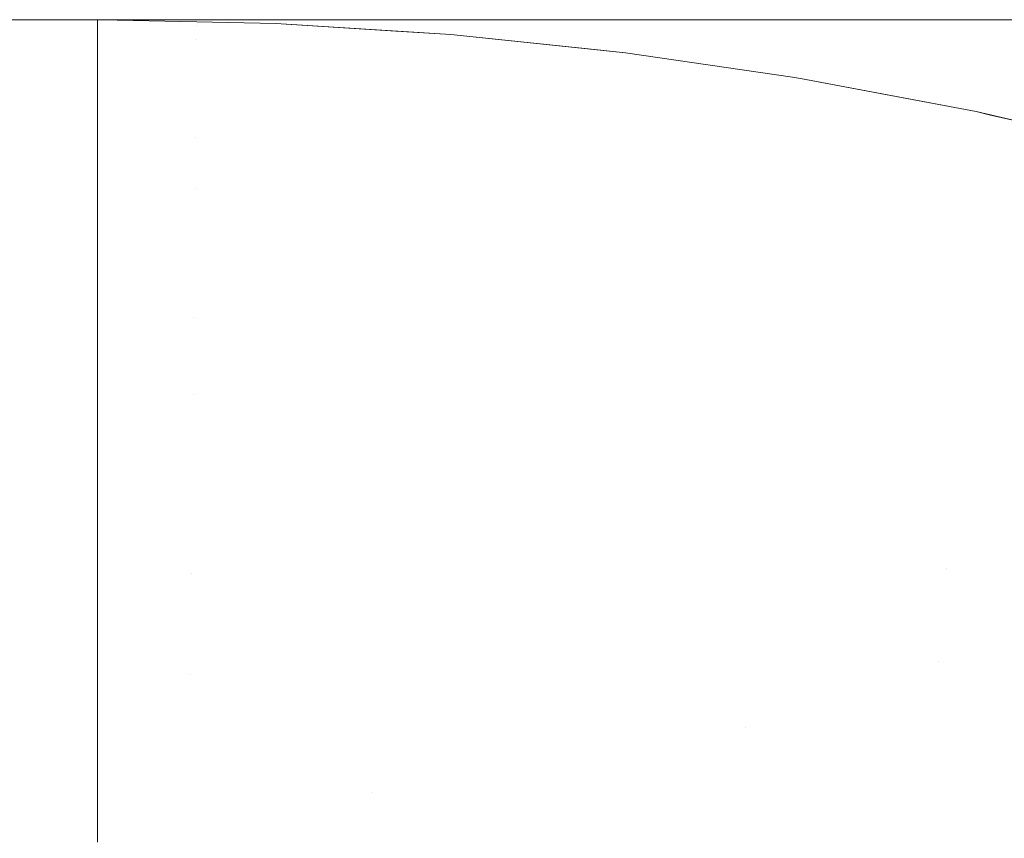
# Model space of a CAD drawing. Header units: centimetres. Extents: x -17.1 to 18.2, y 3.4 to 5.2.
# Tile 162 of 256: x -5.2986 to -5.28837, y 5.19171 to 5.20021. Entities that reach past the tile are written whole.
import ezdxf

# ---------------------------------------------------------------- set-up
doc = ezdxf.new("R2010")
doc.units = ezdxf.units.CM
doc.header["$LTSCALE"] = 2.54
doc.layers.add('Lucido design-1', color=7, linetype='Continuous')

# ---------------------------------------------------------------- blocks, each defined once
blk = doc.blocks.new('Gruppo-4-1')
at = {"color": 7, "linetype": 'Continuous', "lineweight": 9}
for points, invisible_edges in [([(18.147234, 5.200144, -1872.31239), (18.147234, 5.200212, -1872.315514), (-17.020308, 5.200212, -1872.315514), (-17.020308, 5.200144, -1872.31239)], 8), ([(-17.020308, 5.200144, -1872.918638), (-17.020308, 5.200212, -1872.915514), (-5.297794, 5.200212, -1872.915514), (-5.297794, 5.200144, -1872.918638)], 8), ([(-17.020308, 5.200212, -1872.315514), (6.292262, 5.200212, -1872.515514), (-5.165337, 5.200212, -1872.515514)], 9), ([(-5.165337, 5.200212, -1872.515514), (-5.16604, 5.200212, -1872.515517), (-17.020308, 5.200212, -1872.315514)], 10), ([(-5.16604, 5.200212, -1872.515517), (-5.16949, 5.200212, -1872.515612), (-17.020308, 5.200212, -1872.315514)], 10), ([(6.292262, 5.200212, -1872.515514), (-17.020308, 5.200212, -1872.315514), (18.147234, 5.200212, -1872.315514)], 9), ([(-17.020308, 5.200212, -1872.315514), (-5.173109, 5.200212, -1872.515859), (-5.173872, 5.200212, -1872.515942)], 9), ([(-5.16949, 5.200212, -1872.515612), (-5.173109, 5.200212, -1872.515859), (-17.020308, 5.200212, -1872.315514)], 10), ([(-5.173872, 5.200212, -1872.515942), (-5.176745, 5.200212, -1872.516257), (-17.020308, 5.200212, -1872.315514)], 10), ([(-5.176745, 5.200212, -1872.516257), (-5.180403, 5.200212, -1872.516812), (-17.020308, 5.200212, -1872.315514)], 10), ([(-5.180403, 5.200212, -1872.516812), (-5.184086, 5.200212, -1872.517528), (-17.020308, 5.200212, -1872.315514)], 10), ([(-5.184086, 5.200212, -1872.517528), (-5.1878, 5.200212, -1872.518411), (-17.020308, 5.200212, -1872.315514)], 10), ([(-5.1878, 5.200212, -1872.518411), (-5.191547, 5.200212, -1872.519469), (-17.020308, 5.200212, -1872.315514)], 10), ([(-5.191547, 5.200212, -1872.519469), (-5.195333, 5.200212, -1872.52071), (-17.020308, 5.200212, -1872.315514)], 10), ([(-5.195333, 5.200212, -1872.52071), (-5.19916, 5.200212, -1872.522144), (-17.020308, 5.200212, -1872.315514)], 10), ([(-5.19916, 5.200212, -1872.522144), (-5.203033, 5.200212, -1872.523784), (-17.020308, 5.200212, -1872.315514)], 10), ([(-5.203033, 5.200212, -1872.523784), (-5.206954, 5.200212, -1872.525642), (-17.020308, 5.200212, -1872.315514)], 10), ([(-5.206954, 5.200212, -1872.525642), (-5.210927, 5.200212, -1872.527734), (-17.020308, 5.200212, -1872.315514)], 10), ([(-5.210927, 5.200212, -1872.527734), (-5.214954, 5.200212, -1872.530076), (-17.020308, 5.200212, -1872.315514)], 10), ([(-5.214954, 5.200212, -1872.530076), (-5.219036, 5.200212, -1872.532687), (-17.020308, 5.200212, -1872.315514)], 10), ([(-5.219036, 5.200212, -1872.532687), (-5.223174, 5.200212, -1872.535588), (-17.020308, 5.200212, -1872.315514)], 10), ([(-5.223174, 5.200212, -1872.535588), (-5.227368, 5.200212, -1872.538801), (-17.020308, 5.200212, -1872.315514)], 10), ([(-17.020308, 5.200212, -1872.915514), (-5.293683, 5.200212, -1872.666071), (-5.293714, 5.200212, -1872.666284)], 9), ([(-5.227368, 5.200212, -1872.538801), (-5.231614, 5.200212, -1872.542352), (-17.020308, 5.200212, -1872.315514)], 10), ([(-17.020308, 5.200212, -1872.915514), (-5.291408, 5.200212, -1872.654162), (-5.293683, 5.200212, -1872.666071)], 9), ([(-5.293714, 5.200212, -1872.666284), (-5.295489, 5.200212, -1872.678362), (-17.020308, 5.200212, -1872.915514)], 10), ([(-5.231614, 5.200212, -1872.542352), (-5.235911, 5.200212, -1872.546267), (-17.020308, 5.200212, -1872.315514)], 10), ([(-17.020308, 5.200212, -1872.915514), (-5.288708, 5.200212, -1872.642714), (-5.291408, 5.200212, -1872.654162)], 9), ([(-5.235911, 5.200212, -1872.546267), (-5.240251, 5.200212, -1872.550574), (-17.020308, 5.200212, -1872.315514)], 10), ([(-17.020308, 5.200212, -1872.915514), (-5.297563, 5.200212, -1872.703689), (-5.297794, 5.200212, -1872.715514)], 9), ([(-17.020308, 5.200212, -1872.915514), (-5.28563, 5.200212, -1872.631791), (-5.288708, 5.200212, -1872.642714)], 9), ([(-17.020308, 5.200212, -1872.315514), (-5.253434, 5.200212, -1872.566163), (-5.25783, 5.200212, -1872.57235)], 9), ([(-5.240251, 5.200212, -1872.550574), (-5.244627, 5.200212, -1872.555306), (-17.020308, 5.200212, -1872.315514)], 10), ([(-17.020308, 5.200212, -1872.915514), (-5.296791, 5.200212, -1872.69094), (-5.297563, 5.200212, -1872.703689)], 9), ([(-5.297794, 5.200212, -1872.715514), (-5.297794, 5.200212, -1872.915514), (-17.020308, 5.200212, -1872.915514)], 8), ([(-17.020308, 5.200212, -1872.915514), (-5.282226, 5.200212, -1872.621439), (-5.28563, 5.200212, -1872.631791)], 9), ([(-5.25783, 5.200212, -1872.57235), (-5.262055, 5.200212, -1872.578864), (-17.020308, 5.200212, -1872.315514)], 10), ([(-5.262055, 5.200212, -1872.578864), (-5.265101, 5.200212, -1872.584026), (-5.26636, 5.200212, -1872.586159), (-17.020308, 5.200212, -1872.315514)], 12), ([(-5.244627, 5.200212, -1872.555306), (-5.244807, 5.200212, -1872.555518), (-5.249026, 5.200212, -1872.560491), (-17.020308, 5.200212, -1872.315514)], 12), ([(-17.020308, 5.200212, -1872.915514), (-5.295489, 5.200212, -1872.678362), (-5.296791, 5.200212, -1872.69094)], 9), ([(-17.020308, 5.200212, -1872.915514), (-5.278548, 5.200212, -1872.61169), (-5.282226, 5.200212, -1872.621439)], 9), ([(-5.249026, 5.200212, -1872.560491), (-5.253434, 5.200212, -1872.566163), (-17.020308, 5.200212, -1872.315514)], 10), ([(-17.020308, 5.200212, -1872.915514), (-17.020308, 5.200212, -1872.315514), (-5.274647, 5.200212, -1872.60256), (-5.278548, 5.200212, -1872.61169)], 10), ([(-5.26636, 5.200212, -1872.586159), (-5.27057, 5.200212, -1872.594052), (-17.020308, 5.200212, -1872.315514)], 10), ([(-5.27057, 5.200212, -1872.594052), (-5.274647, 5.200212, -1872.60256), (-17.020308, 5.200212, -1872.315514)], 10), ([(-5.297794, 5.200212, -1872.915514), (-5.297794, 5.200212, -1872.715514), (-5.297756, 5.200212, -1872.715514), (-5.297756, 5.200212, -1872.915514)], 4), ([(-5.297756, 5.200212, -1872.715514), (-5.297794, 5.200212, -1872.715514), (-5.297563, 5.200212, -1872.703689)], 8), ([(-5.29676, 5.200151, -1872.918638), (-5.297794, 5.200144, -1872.918638), (-5.297756, 5.200212, -1872.915514)], 11), ([(-5.297794, 5.200144, -1872.918638), (-5.297794, 5.200212, -1872.915514), (-5.297756, 5.200212, -1872.915514)], 8), ([(-5.29676, 5.20019, -1872.915514), (-5.297756, 5.200212, -1872.915514), (-5.297756, 5.200212, -1872.715514), (-5.29676, 5.20019, -1872.715514)], 10), ([(-5.29676, 5.20019, -1872.715514), (-5.297756, 5.200212, -1872.715514), (-5.297563, 5.200212, -1872.703689)], 10), ([(-5.297756, 5.200212, -1872.915514), (-5.29676, 5.20019, -1872.915514), (-5.29676, 5.200151, -1872.918638)], 10), ([(-5.297563, 5.200212, -1872.703689), (-5.296791, 5.200212, -1872.69094), (-5.292716, 5.2002, -1872.666668), (-5.29676, 5.20019, -1872.715514)], 14), ([(-5.296791, 5.200212, -1872.69094), (-5.295489, 5.200212, -1872.678362), (-5.293714, 5.200212, -1872.666284), (-5.292716, 5.2002, -1872.666668)], 12), ([(-5.292716, 5.2002, -1872.666668), (-5.291713, 5.200163, -1872.667052), (-5.295939, 5.200173, -1872.715514), (-5.29676, 5.20019, -1872.715514)], 11), ([(-5.29676, 5.20019, -1872.715514), (-5.295939, 5.200173, -1872.715514), (-5.295939, 5.200173, -1872.915514), (-5.29676, 5.20019, -1872.915514)], 10), ([(-5.29676, 5.20019, -1872.915514), (-5.295939, 5.200173, -1872.915514), (-5.295726, 5.200114, -1872.918638), (-5.29676, 5.200151, -1872.918638)], 14), ([(-5.295939, 5.200173, -1872.715514), (-5.294123, 5.200058, -1872.715514), (-5.294123, 5.200058, -1872.915514), (-5.294692, 5.200094, -1872.915514)], 10), ([(-5.294692, 5.200094, -1872.915514), (-5.295939, 5.200173, -1872.915514), (-5.295939, 5.200173, -1872.715514)], 10), ([(-5.294123, 5.200058, -1872.715514), (-5.295939, 5.200173, -1872.715514), (-5.291713, 5.200163, -1872.667052), (-5.290711, 5.200102, -1872.667436)], 14), ([(-5.294693, 5.200053, -1872.918638), (-5.295726, 5.200114, -1872.918638), (-5.295939, 5.200173, -1872.915514), (-5.294692, 5.200094, -1872.915514)], 11), ([(-5.292716, 5.2002, -1872.666668), (-5.293714, 5.200212, -1872.666284), (-5.293683, 5.200212, -1872.666071)], 9), ([(-5.292716, 5.2002, -1872.666668), (-5.293683, 5.200212, -1872.666071), (-5.291408, 5.200212, -1872.654162)], 9), ([(-5.281298, 5.2002, -1872.622132), (-5.292716, 5.2002, -1872.666668), (-5.291408, 5.200212, -1872.654162), (-5.288708, 5.200212, -1872.642714)], 11), ([(-5.281298, 5.2002, -1872.622132), (-5.280385, 5.200163, -1872.622867), (-5.291713, 5.200163, -1872.667052), (-5.292716, 5.2002, -1872.666668)], 15), ([(-5.290711, 5.200102, -1872.667436), (-5.291713, 5.200163, -1872.667052), (-5.280385, 5.200163, -1872.622867), (-5.279473, 5.200102, -1872.623601)], 15), ([(-5.288708, 5.200212, -1872.642714), (-5.28563, 5.200212, -1872.631791), (-5.282226, 5.200212, -1872.621439), (-5.281298, 5.2002, -1872.622132)], 12), ([(-17.020308, 5.200144, -1872.31239), (-17.020308, 5.200117, -1872.311152), (18.147234, 5.200117, -1872.311152), (18.147234, 5.200144, -1872.31239)], 10), ([(-5.297794, 5.200144, -1872.918638), (-5.297794, 5.200117, -1872.919876), (-17.020308, 5.200117, -1872.919876), (-17.020308, 5.200144, -1872.918638)], 10), ([(18.147234, 5.200117, -1872.311152), (-17.020308, 5.200117, -1872.311152), (-17.020308, 5.199831, -1872.306798), (18.147234, 5.199831, -1872.306798)], 5), ([(-5.297794, 5.200117, -1872.919876), (-5.297794, 5.199831, -1872.92423), (-17.020308, 5.199831, -1872.92423), (-17.020308, 5.199994, -1872.921756)], 10), ([(-17.020308, 5.199994, -1872.921756), (-17.020308, 5.200117, -1872.919876), (-5.297794, 5.200117, -1872.919876)], 10), ([(-5.29676, 5.200151, -1872.918638), (-5.296762, 5.200005, -1872.921758), (-5.297794, 5.200117, -1872.919876)], 11), ([(-5.297794, 5.200117, -1872.919876), (-5.297794, 5.200144, -1872.918638), (-5.29676, 5.200151, -1872.918638)], 10), ([(-5.297794, 5.199831, -1872.92423), (-5.297794, 5.200117, -1872.919876), (-5.296762, 5.200005, -1872.921758)], 10), ([(-5.29676, 5.200151, -1872.918638), (-5.295726, 5.200114, -1872.918638), (-5.295729, 5.199968, -1872.921758), (-5.296762, 5.200005, -1872.921758)], 15), ([(-5.294698, 5.199907, -1872.921758), (-5.295729, 5.199968, -1872.921758), (-5.295726, 5.200114, -1872.918638), (-5.294693, 5.200053, -1872.918638)], 15), ([(-5.294693, 5.200053, -1872.918638), (-5.293661, 5.199968, -1872.918638), (-5.293667, 5.199822, -1872.921758), (-5.294698, 5.199907, -1872.921758)], 15), ([(-5.294692, 5.200094, -1872.915514), (-5.294123, 5.200058, -1872.915514), (-5.293661, 5.199968, -1872.918638), (-5.294693, 5.200053, -1872.918638)], 14), ([(-5.290711, 5.200102, -1872.667436), (-5.289711, 5.200017, -1872.66782), (-5.294123, 5.200058, -1872.715514)], 11), ([(-5.292629, 5.199902, -1872.915514), (-5.294123, 5.200058, -1872.915514), (-5.294123, 5.200058, -1872.715514), (-5.292306, 5.199868, -1872.715514)], 10), ([(-5.292306, 5.199868, -1872.715514), (-5.294123, 5.200058, -1872.715514), (-5.289711, 5.200017, -1872.66782), (-5.288712, 5.199907, -1872.668203)], 14), ([(-5.292631, 5.199859, -1872.918638), (-5.293661, 5.199968, -1872.918638), (-5.294123, 5.200058, -1872.915514), (-5.292629, 5.199902, -1872.915514)], 11), ([(-5.279473, 5.200102, -1872.623601), (-5.278562, 5.200017, -1872.624335), (-5.289711, 5.200017, -1872.66782), (-5.290711, 5.200102, -1872.667436)], 15), ([(-5.296762, 5.200005, -1872.921758), (-5.296764, 5.199761, -1872.924868), (-5.297794, 5.199831, -1872.92423)], 11), ([(-5.296762, 5.200005, -1872.921758), (-5.295729, 5.199968, -1872.921758), (-5.295734, 5.199725, -1872.924868), (-5.296764, 5.199761, -1872.924868)], 15), ([(-5.294705, 5.199664, -1872.924868), (-5.295734, 5.199725, -1872.924868), (-5.295729, 5.199968, -1872.921758), (-5.294698, 5.199907, -1872.921758)], 15), ([(-5.292638, 5.199713, -1872.921758), (-5.293667, 5.199822, -1872.921758), (-5.293661, 5.199968, -1872.918638), (-5.292631, 5.199859, -1872.918638)], 15), ([(-5.288712, 5.199907, -1872.668203), (-5.289711, 5.200017, -1872.66782), (-5.278562, 5.200017, -1872.624335), (-5.277653, 5.199907, -1872.625067)], 15), ([(-5.294698, 5.199907, -1872.921758), (-5.293667, 5.199822, -1872.921758), (-5.293677, 5.199579, -1872.924868), (-5.294705, 5.199664, -1872.924868)], 15), ([(-5.292631, 5.199859, -1872.918638), (-5.291602, 5.199725, -1872.918638), (-5.291611, 5.199579, -1872.921758), (-5.292638, 5.199713, -1872.921758)], 15), ([(-5.292629, 5.199902, -1872.915514), (-5.292306, 5.199868, -1872.915514), (-5.291602, 5.199725, -1872.918638), (-5.292631, 5.199859, -1872.918638)], 14), ([(-5.292306, 5.199868, -1872.715514), (-5.292306, 5.199868, -1872.915514), (-5.292629, 5.199902, -1872.915514)], 9), ([(-5.288712, 5.199907, -1872.668203), (-5.287714, 5.199774, -1872.668586), (-5.292306, 5.199868, -1872.715514)], 11), ([(-5.290572, 5.199614, -1872.915514), (-5.292306, 5.199868, -1872.915514), (-5.292306, 5.199868, -1872.715514), (-5.290572, 5.199614, -1872.715514)], 10), ([(-5.290572, 5.199614, -1872.715514), (-5.292306, 5.199868, -1872.715514), (-5.287714, 5.199774, -1872.668586), (-5.286633, 5.199604, -1872.668982)], 14), ([(-5.290576, 5.199567, -1872.918638), (-5.291602, 5.199725, -1872.918638), (-5.292306, 5.199868, -1872.915514), (-5.290572, 5.199614, -1872.915514)], 11), ([(-5.277653, 5.199907, -1872.625067), (-5.276745, 5.199774, -1872.625798), (-5.287714, 5.199774, -1872.668586), (-5.288712, 5.199907, -1872.668203)], 15), ([(18.147234, 5.199831, -1872.306798), (-17.020308, 5.199831, -1872.306798), (-17.020308, 5.199356, -1872.302461), (18.147234, 5.199356, -1872.302461)], 5), ([(-5.297794, 5.199831, -1872.92423), (-5.297794, 5.199356, -1872.928567), (-17.020308, 5.199356, -1872.928567), (-17.020308, 5.199422, -1872.927964)], 10), ([(-17.020308, 5.199422, -1872.927964), (-17.020308, 5.199831, -1872.92423), (-5.297794, 5.199831, -1872.92423)], 10), ([(-5.296768, 5.199422, -1872.927965), (-5.297794, 5.199356, -1872.928567), (-5.297794, 5.199831, -1872.92423), (-5.296764, 5.199761, -1872.924868)], 13), ([(-5.296764, 5.199761, -1872.924868), (-5.295734, 5.199725, -1872.924868), (-5.295741, 5.199385, -1872.927965), (-5.296768, 5.199422, -1872.927965)], 15), ([(-5.292651, 5.19947, -1872.924868), (-5.293677, 5.199579, -1872.924868), (-5.293667, 5.199822, -1872.921758), (-5.292638, 5.199713, -1872.921758)], 15), ([(-5.294716, 5.199325, -1872.927965), (-5.295741, 5.199385, -1872.927965), (-5.295734, 5.199725, -1872.924868), (-5.294705, 5.199664, -1872.924868)], 15), ([(-5.294705, 5.199664, -1872.924868), (-5.293677, 5.199579, -1872.924868), (-5.293691, 5.19924, -1872.927965), (-5.294716, 5.199325, -1872.927965)], 15), ([(-5.292638, 5.199713, -1872.921758), (-5.291611, 5.199579, -1872.921758), (-5.291626, 5.199337, -1872.924868), (-5.292651, 5.19947, -1872.924868)], 15), ([(-5.290586, 5.199422, -1872.921758), (-5.291611, 5.199579, -1872.921758), (-5.291602, 5.199725, -1872.918638), (-5.290576, 5.199567, -1872.918638)], 15), ([(-5.292668, 5.199131, -1872.927965), (-5.293691, 5.19924, -1872.927965), (-5.293677, 5.199579, -1872.924868), (-5.292651, 5.19947, -1872.924868)], 15), ([(-5.290604, 5.19918, -1872.924868), (-5.291626, 5.199337, -1872.924868), (-5.291611, 5.199579, -1872.921758), (-5.290586, 5.199422, -1872.921758)], 15), ([(-5.290576, 5.199567, -1872.918638), (-5.289552, 5.199385, -1872.918638), (-5.289564, 5.19924, -1872.921758), (-5.290586, 5.199422, -1872.921758)], 15), ([(-5.290576, 5.199567, -1872.918638), (-5.290572, 5.199614, -1872.915514), (-5.290487, 5.199602, -1872.915514)], 9), ([(-5.290487, 5.199602, -1872.915514), (-5.288664, 5.199257, -1872.915514), (-5.289552, 5.199385, -1872.918638), (-5.290576, 5.199567, -1872.918638)], 14), ([(-5.290572, 5.199614, -1872.715514), (-5.290487, 5.199602, -1872.715514), (-5.290487, 5.199602, -1872.915514), (-5.290572, 5.199614, -1872.915514)], 10), ([(-5.287573, 5.199245, -1872.692344), (-5.290572, 5.199614, -1872.715514), (-5.286633, 5.199604, -1872.668982)], 11), ([(-5.287573, 5.199245, -1872.692344), (-5.290487, 5.199602, -1872.715514), (-5.290572, 5.199614, -1872.715514)], 9), ([(-5.288664, 5.199257, -1872.915514), (-5.290487, 5.199602, -1872.915514), (-5.290487, 5.199602, -1872.715514), (-5.28955, 5.199424, -1872.715514)], 10), ([(-5.287573, 5.199245, -1872.692344), (-5.28955, 5.199424, -1872.715514), (-5.290487, 5.199602, -1872.715514)], 9), ([(-5.292651, 5.19947, -1872.924868), (-5.291626, 5.199337, -1872.924868), (-5.291647, 5.198999, -1872.927965), (-5.292668, 5.199131, -1872.927965)], 15), ([(18.147234, 5.199356, -1872.302461), (-17.020308, 5.199356, -1872.302461), (-17.020308, 5.198693, -1872.298149), (18.147234, 5.198693, -1872.298149)], 5), ([(-17.020308, 5.199356, -1872.928567), (-5.297794, 5.199356, -1872.928567), (-5.297794, 5.198693, -1872.932879), (-17.020308, 5.198693, -1872.932879)], 5), ([(-5.297794, 5.199356, -1872.928567), (-5.296768, 5.199422, -1872.927965), (-5.296772, 5.198987, -1872.931044)], 11), ([(-5.296772, 5.198987, -1872.931044), (-5.297794, 5.198693, -1872.932879), (-5.297794, 5.199356, -1872.928567)], 9), ([(-5.296768, 5.199422, -1872.927965), (-5.295741, 5.199385, -1872.927965), (-5.29575, 5.19895, -1872.931044), (-5.296772, 5.198987, -1872.931044)], 15), ([(-5.294729, 5.19889, -1872.931044), (-5.29575, 5.19895, -1872.931044), (-5.295741, 5.199385, -1872.927965), (-5.294716, 5.199325, -1872.927965)], 15), ([(-5.290628, 5.198842, -1872.927965), (-5.291647, 5.198999, -1872.927965), (-5.291626, 5.199337, -1872.924868), (-5.290604, 5.19918, -1872.924868)], 15), ([(-5.290586, 5.199422, -1872.921758), (-5.289564, 5.19924, -1872.921758), (-5.289584, 5.198999, -1872.924868), (-5.290604, 5.19918, -1872.924868)], 15), ([(-5.288545, 5.199035, -1872.921758), (-5.289564, 5.19924, -1872.921758), (-5.289552, 5.199385, -1872.918638), (-5.288531, 5.19918, -1872.918638)], 15), ([(-5.288531, 5.19918, -1872.918638), (-5.289552, 5.199385, -1872.918638), (-5.288664, 5.199257, -1872.915514), (-5.288527, 5.199225, -1872.915514)], 11), ([(-5.28955, 5.199424, -1872.715514), (-5.288664, 5.199257, -1872.715514), (-5.288664, 5.199257, -1872.915514)], 10), ([(-5.28955, 5.199424, -1872.715514), (-5.287573, 5.199245, -1872.692344), (-5.287568, 5.199228, -1872.692354)], 11), ([(-5.287568, 5.199228, -1872.692354), (-5.288664, 5.199257, -1872.715514), (-5.28955, 5.199424, -1872.715514)], 9), ([(-5.294716, 5.199325, -1872.927965), (-5.293691, 5.19924, -1872.927965), (-5.293709, 5.198806, -1872.931044), (-5.294729, 5.19889, -1872.931044)], 15), ([(-5.292691, 5.198698, -1872.931044), (-5.293709, 5.198806, -1872.931044), (-5.293691, 5.19924, -1872.927965), (-5.292668, 5.199131, -1872.927965)], 15), ([(-5.288567, 5.198794, -1872.924868), (-5.289584, 5.198999, -1872.924868), (-5.289564, 5.19924, -1872.921758), (-5.288545, 5.199035, -1872.921758)], 15), ([(-5.288664, 5.199257, -1872.715514), (-5.286835, 5.198833, -1872.715514), (-5.286835, 5.198833, -1872.915514), (-5.288527, 5.199225, -1872.915514)], 10), ([(-5.288527, 5.199225, -1872.915514), (-5.288664, 5.199257, -1872.915514), (-5.288664, 5.199257, -1872.715514)], 10), ([(-5.287568, 5.199228, -1872.692354), (-5.286558, 5.198999, -1872.692545), (-5.286835, 5.198833, -1872.715514), (-5.288664, 5.199257, -1872.715514)], 11), ([(-5.292668, 5.199131, -1872.927965), (-5.291647, 5.198999, -1872.927965), (-5.291674, 5.198566, -1872.931044), (-5.292691, 5.198698, -1872.931044)], 15), ([(-5.290604, 5.19918, -1872.924868), (-5.289584, 5.198999, -1872.924868), (-5.289612, 5.198662, -1872.927965), (-5.290628, 5.198842, -1872.927965)], 15), ([(-5.288531, 5.19918, -1872.918638), (-5.287514, 5.19895, -1872.918638), (-5.287529, 5.198806, -1872.921758), (-5.288545, 5.199035, -1872.921758)], 15), ([(-5.288527, 5.199225, -1872.915514), (-5.286835, 5.198833, -1872.915514), (-5.287514, 5.19895, -1872.918638), (-5.288531, 5.19918, -1872.918638)], 14), ([(-5.288545, 5.199035, -1872.921758), (-5.287529, 5.198806, -1872.921758), (-5.287554, 5.198566, -1872.924868), (-5.288567, 5.198794, -1872.924868)], 15), ([(-5.296778, 5.198458, -1872.934101), (-5.297794, 5.198693, -1872.932879), (-5.296772, 5.198987, -1872.931044)], 11), ([(-5.296772, 5.198987, -1872.931044), (-5.29575, 5.19895, -1872.931044), (-5.295761, 5.198422, -1872.934101), (-5.296778, 5.198458, -1872.934101)], 15), ([(-5.294746, 5.198362, -1872.934101), (-5.295761, 5.198422, -1872.934101), (-5.29575, 5.19895, -1872.931044), (-5.294729, 5.19889, -1872.931044)], 15), ([(-5.29066, 5.19841, -1872.931044), (-5.291674, 5.198566, -1872.931044), (-5.291647, 5.198999, -1872.927965), (-5.290628, 5.198842, -1872.927965)], 15), ([(-5.288599, 5.198458, -1872.927965), (-5.289612, 5.198662, -1872.927965), (-5.289584, 5.198999, -1872.924868), (-5.288567, 5.198794, -1872.924868)], 15), ([(-5.294729, 5.19889, -1872.931044), (-5.293709, 5.198806, -1872.931044), (-5.293731, 5.198278, -1872.934101), (-5.294746, 5.198362, -1872.934101)], 15), ([(-5.290628, 5.198842, -1872.927965), (-5.289612, 5.198662, -1872.927965), (-5.289648, 5.19823, -1872.931044), (-5.29066, 5.19841, -1872.931044)], 15), ([(-5.292718, 5.19817, -1872.934101), (-5.293731, 5.198278, -1872.934101), (-5.293709, 5.198806, -1872.931044), (-5.292691, 5.198698, -1872.931044)], 15), ([(-5.288567, 5.198794, -1872.924868), (-5.287554, 5.198566, -1872.924868), (-5.287589, 5.19823, -1872.927965), (-5.288599, 5.198458, -1872.927965)], 15), ([(18.147234, 5.198693, -1872.298149), (-17.020308, 5.198693, -1872.298149), (-17.020308, 5.197842, -1872.29387), (18.147234, 5.197842, -1872.29387)], 5), ([(-5.297794, 5.198693, -1872.932879), (-5.297794, 5.197842, -1872.937158), (-17.020308, 5.197842, -1872.937158), (-17.020308, 5.19845, -1872.934097)], 10), ([(-17.020308, 5.19845, -1872.934097), (-17.020308, 5.198693, -1872.932879), (-5.297794, 5.198693, -1872.932879)], 10), ([(-5.297794, 5.197842, -1872.937158), (-5.297794, 5.198693, -1872.932879), (-5.296778, 5.198458, -1872.934101)], 10), ([(-5.292691, 5.198698, -1872.931044), (-5.291674, 5.198566, -1872.931044), (-5.291707, 5.198039, -1872.934101), (-5.292718, 5.19817, -1872.934101)], 15), ([(-5.288639, 5.198027, -1872.931044), (-5.289648, 5.19823, -1872.931044), (-5.289612, 5.198662, -1872.927965), (-5.288599, 5.198458, -1872.927965)], 15), ([(-5.290698, 5.197884, -1872.934101), (-5.291707, 5.198039, -1872.934101), (-5.291674, 5.198566, -1872.931044), (-5.29066, 5.19841, -1872.931044)], 15), ([(-5.296778, 5.198458, -1872.934101), (-5.296784, 5.197836, -1872.93713), (-5.297794, 5.197842, -1872.937158)], 11), ([(-5.296778, 5.198458, -1872.934101), (-5.295761, 5.198422, -1872.934101), (-5.295774, 5.1978, -1872.93713), (-5.296784, 5.197836, -1872.93713)], 15), ([(-5.294765, 5.197741, -1872.93713), (-5.295774, 5.1978, -1872.93713), (-5.295761, 5.198422, -1872.934101), (-5.294746, 5.198362, -1872.934101)], 15), ([(-5.288599, 5.198458, -1872.927965), (-5.287589, 5.19823, -1872.927965), (-5.287634, 5.1978, -1872.931044), (-5.288639, 5.198027, -1872.931044)], 15), ([(-5.294746, 5.198362, -1872.934101), (-5.293731, 5.198278, -1872.934101), (-5.293757, 5.197657, -1872.93713), (-5.294765, 5.197741, -1872.93713)], 15), ([(-5.29066, 5.19841, -1872.931044), (-5.289648, 5.19823, -1872.931044), (-5.289692, 5.197705, -1872.934101), (-5.290698, 5.197884, -1872.934101)], 15), ([(-5.29275, 5.19755, -1872.93713), (-5.293757, 5.197657, -1872.93713), (-5.293731, 5.198278, -1872.934101), (-5.292718, 5.19817, -1872.934101)], 15), ([(-5.288688, 5.197503, -1872.934101), (-5.289692, 5.197705, -1872.934101), (-5.289648, 5.19823, -1872.931044), (-5.288639, 5.198027, -1872.931044)], 15), ([(-5.292718, 5.19817, -1872.934101), (-5.291707, 5.198039, -1872.934101), (-5.291746, 5.19742, -1872.93713), (-5.29275, 5.19755, -1872.93713)], 15), ([(-5.290743, 5.197265, -1872.93713), (-5.291746, 5.19742, -1872.93713), (-5.291707, 5.198039, -1872.934101), (-5.290698, 5.197884, -1872.934101)], 15), ([(-5.288639, 5.198027, -1872.931044), (-5.287634, 5.1978, -1872.931044), (-5.287688, 5.197277, -1872.934101), (-5.288688, 5.197503, -1872.934101)], 15), ([(18.147234, 5.197842, -1872.29387), (-17.020308, 5.197842, -1872.29387), (-17.020308, 5.196805, -1872.289632), (18.147234, 5.196805, -1872.289632)], 5), ([(-5.297794, 5.197842, -1872.937158), (-5.297794, 5.196805, -1872.941396), (-17.020308, 5.196805, -1872.941396), (-17.020308, 5.197116, -1872.940125)], 10), ([(-17.020308, 5.197116, -1872.940125), (-17.020308, 5.197842, -1872.937158), (-5.297794, 5.197842, -1872.937158)], 10), ([(-5.297794, 5.197842, -1872.937158), (-5.296784, 5.197836, -1872.93713), (-5.296792, 5.197123, -1872.940129)], 11), ([(-5.296792, 5.197123, -1872.940129), (-5.297794, 5.196805, -1872.941396), (-5.297794, 5.197842, -1872.937158)], 9), ([(-5.296784, 5.197836, -1872.93713), (-5.295774, 5.1978, -1872.93713), (-5.295789, 5.197088, -1872.940129), (-5.296792, 5.197123, -1872.940129)], 15), ([(-5.294787, 5.197029, -1872.940129), (-5.295789, 5.197088, -1872.940129), (-5.295774, 5.1978, -1872.93713), (-5.294765, 5.197741, -1872.93713)], 15), ([(-5.290698, 5.197884, -1872.934101), (-5.289692, 5.197705, -1872.934101), (-5.289743, 5.197088, -1872.93713), (-5.290743, 5.197265, -1872.93713)], 15), ([(-5.294765, 5.197741, -1872.93713), (-5.293757, 5.197657, -1872.93713), (-5.293786, 5.196946, -1872.940129), (-5.294787, 5.197029, -1872.940129)], 15), ([(-5.288746, 5.196887, -1872.93713), (-5.289743, 5.197088, -1872.93713), (-5.289692, 5.197705, -1872.934101), (-5.288688, 5.197503, -1872.934101)], 15), ([(-5.292787, 5.19684, -1872.940129), (-5.293786, 5.196946, -1872.940129), (-5.293757, 5.197657, -1872.93713), (-5.29275, 5.19755, -1872.93713)], 15), ([(-5.29275, 5.19755, -1872.93713), (-5.291746, 5.19742, -1872.93713), (-5.29179, 5.19671, -1872.940129), (-5.292787, 5.19684, -1872.940129)], 15), ([(-5.288688, 5.197503, -1872.934101), (-5.287688, 5.197277, -1872.934101), (-5.287752, 5.196663, -1872.93713), (-5.288746, 5.196887, -1872.93713)], 15), ([(-5.290794, 5.196557, -1872.940129), (-5.29179, 5.19671, -1872.940129), (-5.291746, 5.19742, -1872.93713), (-5.290743, 5.197265, -1872.93713)], 15), ([(-5.290743, 5.197265, -1872.93713), (-5.289743, 5.197088, -1872.93713), (-5.289802, 5.196381, -1872.940129), (-5.290794, 5.196557, -1872.940129)], 15), ([(-5.2968, 5.196322, -1872.943094), (-5.297794, 5.196805, -1872.941396), (-5.296792, 5.197123, -1872.940129)], 11), ([(-5.296792, 5.197123, -1872.940129), (-5.295789, 5.197088, -1872.940129), (-5.295806, 5.196287, -1872.943094), (-5.2968, 5.196322, -1872.943094)], 15), ([(-5.294812, 5.196228, -1872.943094), (-5.295806, 5.196287, -1872.943094), (-5.295789, 5.197088, -1872.940129), (-5.294787, 5.197029, -1872.940129)], 15), ([(-5.288812, 5.196181, -1872.940129), (-5.289802, 5.196381, -1872.940129), (-5.289743, 5.197088, -1872.93713), (-5.288746, 5.196887, -1872.93713)], 15), ([(-5.294787, 5.197029, -1872.940129), (-5.293786, 5.196946, -1872.940129), (-5.29382, 5.196146, -1872.943094), (-5.294812, 5.196228, -1872.943094)], 15), ([(-5.292829, 5.196041, -1872.943094), (-5.29382, 5.196146, -1872.943094), (-5.293786, 5.196946, -1872.940129), (-5.292787, 5.19684, -1872.940129)], 15), ([(-5.288746, 5.196887, -1872.93713), (-5.287752, 5.196663, -1872.93713), (-5.287825, 5.195959, -1872.940129), (-5.288812, 5.196181, -1872.940129)], 15), ([(18.147234, 5.196805, -1872.289632), (-17.020308, 5.196805, -1872.289632), (-17.020308, 5.195584, -1872.285443), (18.147234, 5.195584, -1872.285443)], 5), ([(-17.020308, 5.196805, -1872.941396), (-5.297794, 5.196805, -1872.941396), (-5.297794, 5.195584, -1872.945585), (-17.020308, 5.195584, -1872.945585)], 5), ([(-5.297794, 5.195584, -1872.945585), (-5.297794, 5.196805, -1872.941396), (-5.2968, 5.196322, -1872.943094)], 10), ([(-5.292787, 5.19684, -1872.940129), (-5.29179, 5.19671, -1872.940129), (-5.291839, 5.195912, -1872.943094), (-5.292829, 5.196041, -1872.943094)], 15), ([(-5.290852, 5.19576, -1872.943094), (-5.291839, 5.195912, -1872.943094), (-5.29179, 5.19671, -1872.940129), (-5.290794, 5.196557, -1872.940129)], 15), ([(-5.290794, 5.196557, -1872.940129), (-5.289802, 5.196381, -1872.940129), (-5.289868, 5.195586, -1872.943094), (-5.290852, 5.19576, -1872.943094)], 15), ([(-5.288886, 5.195388, -1872.943094), (-5.289868, 5.195586, -1872.943094), (-5.289802, 5.196381, -1872.940129), (-5.288812, 5.196181, -1872.940129)], 15), ([(-5.2968, 5.196322, -1872.943094), (-5.296809, 5.195434, -1872.946019), (-5.297794, 5.195584, -1872.945585)], 11), ([(-5.2968, 5.196322, -1872.943094), (-5.295806, 5.196287, -1872.943094), (-5.295824, 5.195399, -1872.946019), (-5.296809, 5.195434, -1872.946019)], 15), ([(-5.29484, 5.195341, -1872.946019), (-5.295824, 5.195399, -1872.946019), (-5.295806, 5.196287, -1872.943094), (-5.294812, 5.196228, -1872.943094)], 15), ([(-5.294812, 5.196228, -1872.943094), (-5.29382, 5.196146, -1872.943094), (-5.293856, 5.19526, -1872.946019), (-5.29484, 5.195341, -1872.946019)], 15), ([(-5.288812, 5.196181, -1872.940129), (-5.287825, 5.195959, -1872.940129), (-5.287908, 5.195167, -1872.943094), (-5.288886, 5.195388, -1872.943094)], 15), ([(-5.292874, 5.195155, -1872.946019), (-5.293856, 5.19526, -1872.946019), (-5.29382, 5.196146, -1872.943094), (-5.292829, 5.196041, -1872.943094)], 15), ([(-5.292829, 5.196041, -1872.943094), (-5.291839, 5.195912, -1872.943094), (-5.291894, 5.195028, -1872.946019), (-5.292874, 5.195155, -1872.946019)], 15), ([(-5.290916, 5.194878, -1872.946019), (-5.291894, 5.195028, -1872.946019), (-5.291839, 5.195912, -1872.943094), (-5.290852, 5.19576, -1872.943094)], 15), ([(-5.290852, 5.19576, -1872.943094), (-5.289868, 5.195586, -1872.943094), (-5.289941, 5.194704, -1872.946019), (-5.290916, 5.194878, -1872.946019)], 15), ([(18.147234, 5.195584, -1872.285443), (-17.020308, 5.195584, -1872.285443), (-17.020308, 5.194181, -1872.281312), (18.147234, 5.194181, -1872.281312)], 5), ([(-5.297794, 5.195584, -1872.945585), (-5.297794, 5.194181, -1872.949716), (-17.020308, 5.194181, -1872.949716), (-17.020308, 5.195437, -1872.946016)], 10), ([(-17.020308, 5.195437, -1872.946016), (-17.020308, 5.195584, -1872.945585), (-5.297794, 5.195584, -1872.945585)], 10), ([(-5.296819, 5.194462, -1872.948903), (-5.297794, 5.194181, -1872.949716), (-5.297794, 5.195584, -1872.945585), (-5.296809, 5.195434, -1872.946019)], 13), ([(-5.288969, 5.194509, -1872.946019), (-5.289941, 5.194704, -1872.946019), (-5.289868, 5.195586, -1872.943094), (-5.288886, 5.195388, -1872.943094)], 15), ([(-5.296809, 5.195434, -1872.946019), (-5.295824, 5.195399, -1872.946019), (-5.295844, 5.194427, -1872.948903), (-5.296819, 5.194462, -1872.948903)], 15), ([(-5.29487, 5.19437, -1872.948903), (-5.295844, 5.194427, -1872.948903), (-5.295824, 5.195399, -1872.946019), (-5.29484, 5.195341, -1872.946019)], 15), ([(-5.288969, 5.194509, -1872.946019), (-5.288886, 5.195388, -1872.943094), (-5.287908, 5.195167, -1872.943094), (-5.287952, 5.194739, -1872.944562)], 15), ([(-5.29484, 5.195341, -1872.946019), (-5.293856, 5.19526, -1872.946019), (-5.293896, 5.194289, -1872.948903), (-5.29487, 5.19437, -1872.948903)], 15), ([(-5.292925, 5.194186, -1872.948903), (-5.293896, 5.194289, -1872.948903), (-5.293856, 5.19526, -1872.946019), (-5.292874, 5.195155, -1872.946019)], 15), ([(-5.292874, 5.195155, -1872.946019), (-5.291894, 5.195028, -1872.946019), (-5.291955, 5.19406, -1872.948903), (-5.292925, 5.194186, -1872.948903)], 15), ([(-5.290987, 5.193911, -1872.948903), (-5.291955, 5.19406, -1872.948903), (-5.291894, 5.195028, -1872.946019), (-5.290916, 5.194878, -1872.946019)], 15), ([(-5.290916, 5.194878, -1872.946019), (-5.289941, 5.194704, -1872.946019), (-5.290021, 5.19374, -1872.948903), (-5.290987, 5.193911, -1872.948903)], 15), ([(-5.287952, 5.194739, -1872.944562), (-5.287999, 5.19429, -1872.946019), (-5.288969, 5.194509, -1872.946019)], 11), ([(-5.289059, 5.193546, -1872.948903), (-5.290021, 5.19374, -1872.948903), (-5.289941, 5.194704, -1872.946019), (-5.288969, 5.194509, -1872.946019)], 15), ([(-5.29683, 5.193408, -1872.95174), (-5.297794, 5.194181, -1872.949716), (-5.296819, 5.194462, -1872.948903)], 11), ([(-5.296819, 5.194462, -1872.948903), (-5.295844, 5.194427, -1872.948903), (-5.295866, 5.193374, -1872.95174), (-5.29683, 5.193408, -1872.95174)], 15), ([(-5.294902, 5.193317, -1872.95174), (-5.295866, 5.193374, -1872.95174), (-5.295844, 5.194427, -1872.948903), (-5.29487, 5.19437, -1872.948903)], 15), ([(-5.289059, 5.193546, -1872.948903), (-5.288969, 5.194509, -1872.946019), (-5.287999, 5.19429, -1872.946019), (-5.288048, 5.19382, -1872.947466)], 15), ([(-5.29487, 5.19437, -1872.948903), (-5.293896, 5.194289, -1872.948903), (-5.29394, 5.193238, -1872.95174), (-5.294902, 5.193317, -1872.95174)], 15), ([(-5.292979, 5.193136, -1872.95174), (-5.29394, 5.193238, -1872.95174), (-5.293896, 5.194289, -1872.948903), (-5.292925, 5.194186, -1872.948903)], 15), ([(18.147234, 5.194181, -1872.281312), (-17.020308, 5.194181, -1872.281312), (-17.020308, 5.1926, -1872.277246), (18.147234, 5.1926, -1872.277246)], 5), ([(-5.297794, 5.194181, -1872.949716), (-5.297794, 5.1926, -1872.953782), (-17.020308, 5.1926, -1872.953782), (-17.020308, 5.193397, -1872.951732)], 10), ([(-17.020308, 5.193397, -1872.951732), (-17.020308, 5.194181, -1872.949716), (-5.297794, 5.194181, -1872.949716)], 10), ([(-5.297794, 5.1926, -1872.953782), (-5.297794, 5.194181, -1872.949716), (-5.29683, 5.193408, -1872.95174)], 10), ([(-5.292925, 5.194186, -1872.948903), (-5.291955, 5.19406, -1872.948903), (-5.29202, 5.193011, -1872.95174), (-5.292979, 5.193136, -1872.95174)], 15), ([(-5.291063, 5.192864, -1872.95174), (-5.29202, 5.193011, -1872.95174), (-5.291955, 5.19406, -1872.948903), (-5.290987, 5.193911, -1872.948903)], 15), ([(-5.291063, 5.192864, -1872.95174), (-5.290987, 5.193911, -1872.948903), (-5.290021, 5.19374, -1872.948903), (-5.290064, 5.193227, -1872.950327)], 15), ([(-5.288048, 5.19382, -1872.947466), (-5.288099, 5.19333, -1872.948903), (-5.289059, 5.193546, -1872.948903)], 11), ([(-5.289107, 5.193034, -1872.950327), (-5.290064, 5.193227, -1872.950327), (-5.290021, 5.19374, -1872.948903), (-5.289059, 5.193546, -1872.948903)], 15), ([(-5.289059, 5.193546, -1872.948903), (-5.288099, 5.19333, -1872.948903), (-5.288152, 5.192819, -1872.950327), (-5.289107, 5.193034, -1872.950327)], 15), ([(-5.29683, 5.193408, -1872.95174), (-5.296842, 5.192276, -1872.954529), (-5.297794, 5.1926, -1872.953782)], 11), ([(-5.29683, 5.193408, -1872.95174), (-5.295866, 5.193374, -1872.95174), (-5.295889, 5.192242, -1872.954529), (-5.296842, 5.192276, -1872.954529)], 15), ([(-5.294938, 5.192186, -1872.954529), (-5.295889, 5.192242, -1872.954529), (-5.295866, 5.193374, -1872.95174), (-5.294902, 5.193317, -1872.95174)], 15), ([(-5.294938, 5.192186, -1872.954529), (-5.294902, 5.193317, -1872.95174), (-5.29394, 5.193238, -1872.95174), (-5.293963, 5.192682, -1872.953141)], 15), ([(-5.293008, 5.192581, -1872.953141), (-5.293963, 5.192682, -1872.953141), (-5.29394, 5.193238, -1872.95174), (-5.292979, 5.193136, -1872.95174)], 15), ([(-5.290064, 5.193227, -1872.950327), (-5.290108, 5.192694, -1872.95174), (-5.291063, 5.192864, -1872.95174)], 11), ([(-5.289156, 5.192502, -1872.95174), (-5.290108, 5.192694, -1872.95174), (-5.290064, 5.193227, -1872.950327), (-5.289107, 5.193034, -1872.950327)], 15), ([(-5.292979, 5.193136, -1872.95174), (-5.29202, 5.193011, -1872.95174), (-5.292054, 5.192457, -1872.953141), (-5.293008, 5.192581, -1872.953141)], 15), ([(-5.291103, 5.19231, -1872.953141), (-5.292054, 5.192457, -1872.953141), (-5.29202, 5.193011, -1872.95174), (-5.291063, 5.192864, -1872.95174)], 15), ([(-5.289107, 5.193034, -1872.950327), (-5.288152, 5.192819, -1872.950327), (-5.288208, 5.192289, -1872.95174), (-5.289156, 5.192502, -1872.95174)], 15), ([(-5.291063, 5.192864, -1872.95174), (-5.290108, 5.192694, -1872.95174), (-5.290154, 5.192142, -1872.953141), (-5.291103, 5.19231, -1872.953141)], 15), ([(-5.289208, 5.191951, -1872.953141), (-5.290154, 5.192142, -1872.953141), (-5.290108, 5.192694, -1872.95174), (-5.289156, 5.192502, -1872.95174)], 15), ([(18.147234, 5.190843, -1872.273252), (18.147234, 5.1926, -1872.277246), (-17.020308, 5.1926, -1872.277246), (-17.020308, 5.19167, -1872.275133)], 10), ([(-17.020308, 5.191069, -1872.957262), (-17.020308, 5.1926, -1872.953782), (-5.297794, 5.1926, -1872.953782), (-5.297794, 5.19167, -1872.955895)], 10), ([(-5.296848, 5.191681, -1872.955904), (-5.297794, 5.19167, -1872.955895), (-5.297794, 5.1926, -1872.953782), (-5.296842, 5.192276, -1872.954529)], 13), ([(-5.293963, 5.192682, -1872.953141), (-5.293987, 5.192107, -1872.954529), (-5.294938, 5.192186, -1872.954529)], 11), ([(-5.293038, 5.192006, -1872.954529), (-5.293987, 5.192107, -1872.954529), (-5.293963, 5.192682, -1872.953141), (-5.293008, 5.192581, -1872.953141)], 15), ([(-5.293008, 5.192581, -1872.953141), (-5.292054, 5.192457, -1872.953141), (-5.29209, 5.191883, -1872.954529), (-5.293038, 5.192006, -1872.954529)], 15), ([(-5.289156, 5.192502, -1872.95174), (-5.288208, 5.192289, -1872.95174), (-5.288265, 5.191739, -1872.953141), (-5.289208, 5.191951, -1872.953141)], 15), ([(-5.291145, 5.191738, -1872.954529), (-5.29209, 5.191883, -1872.954529), (-5.292054, 5.192457, -1872.953141), (-5.291103, 5.19231, -1872.953141)], 15), ([(-5.296842, 5.192276, -1872.954529), (-5.295889, 5.192242, -1872.954529), (-5.295902, 5.191648, -1872.955904), (-5.296848, 5.191681, -1872.955904)], 15), ([(-5.291103, 5.19231, -1872.953141), (-5.290154, 5.192142, -1872.953141), (-5.290202, 5.19157, -1872.954529), (-5.291145, 5.191738, -1872.954529)], 15), ([(-5.294956, 5.191592, -1872.955904), (-5.295902, 5.191648, -1872.955904), (-5.295889, 5.192242, -1872.954529), (-5.294938, 5.192186, -1872.954529)], 15), ([(-5.294938, 5.192186, -1872.954529), (-5.293987, 5.192107, -1872.954529), (-5.294011, 5.191514, -1872.955904), (-5.294956, 5.191592, -1872.955904)], 15), ([(-5.293068, 5.191413, -1872.955904), (-5.294011, 5.191514, -1872.955904), (-5.293987, 5.192107, -1872.954529), (-5.293038, 5.192006, -1872.954529)], 15), ([(-5.289261, 5.191381, -1872.954529), (-5.290202, 5.19157, -1872.954529), (-5.290154, 5.192142, -1872.953141), (-5.289208, 5.191951, -1872.953141)], 15), ([(-5.293038, 5.192006, -1872.954529), (-5.29209, 5.191883, -1872.954529), (-5.292127, 5.191291, -1872.955904), (-5.293068, 5.191413, -1872.955904)], 15), ([(-5.291188, 5.191147, -1872.955904), (-5.292127, 5.191291, -1872.955904), (-5.29209, 5.191883, -1872.954529), (-5.291145, 5.191738, -1872.954529)], 15), ([(-5.289208, 5.191951, -1872.953141), (-5.288265, 5.191739, -1872.953141), (-5.288324, 5.19117, -1872.954529), (-5.289261, 5.191381, -1872.954529)], 15), ([(-5.291145, 5.191738, -1872.954529), (-5.290202, 5.19157, -1872.954529), (-5.290251, 5.19098, -1872.955904), (-5.291188, 5.191147, -1872.955904)], 15)]:
    blk.add_3dface(points, dxfattribs=dict(at, invisible_edges=invisible_edges))
blk = doc.blocks.new('Gruppo-5-1')
at = {"color": 7}
blk.add_blockref('Gruppo-4-1', (0, 0), dxfattribs=at)

msp = doc.modelspace()

# ---------------------------------------------------------------- block references
at = {"layer": 'Lucido design-1', "color": 7}
msp.add_blockref('Gruppo-5-1', (0, 0), dxfattribs=at)

doc.saveas('drawing.dxf')
